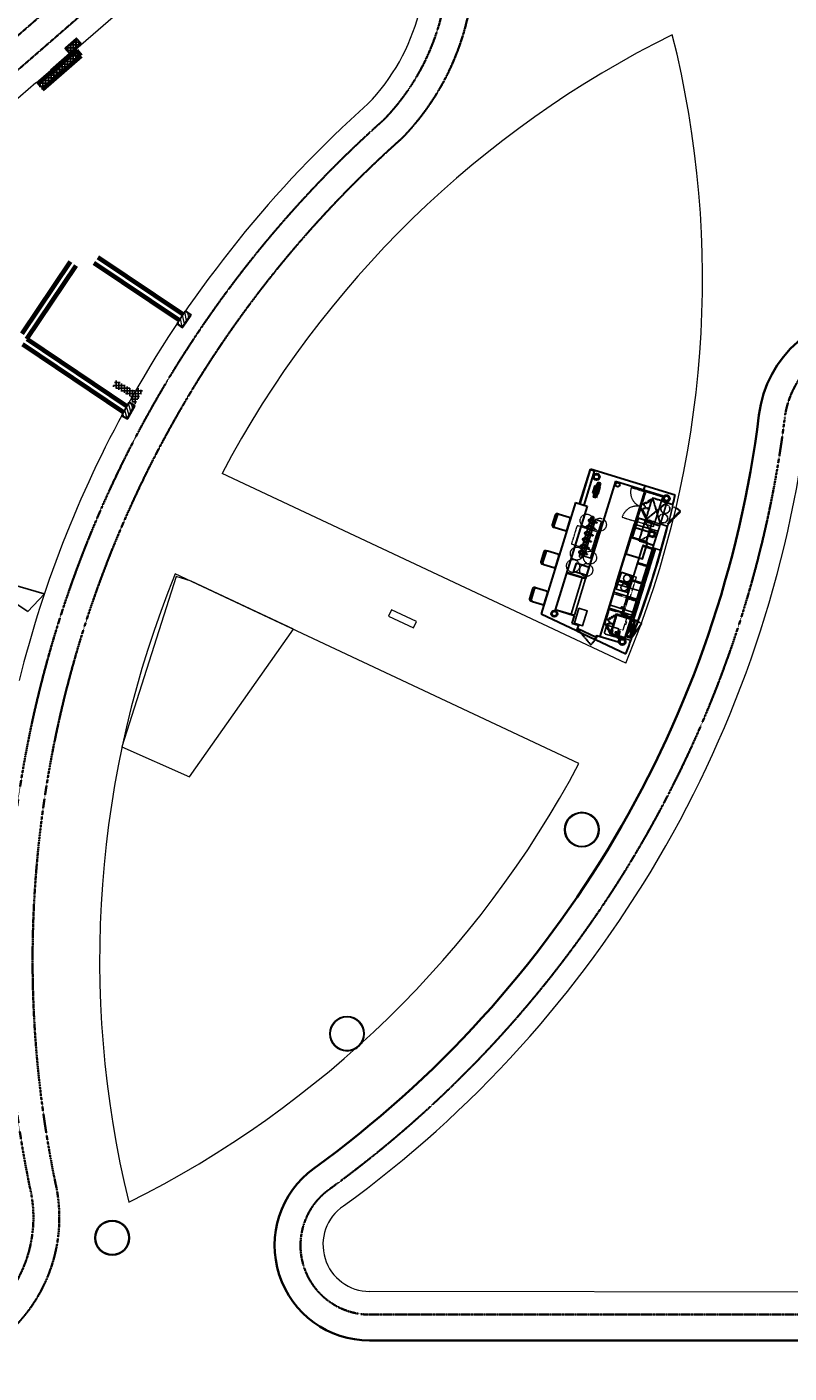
# Model space of a CAD drawing. Header units: millimetres. Extents: x 98667 to 994031, y -2704 to 533009.
# Tile 42 of 256: x 406467 to 428511, y 164657 to 203594. Entities that reach past the tile are written whole.
import ezdxf

# ---------------------------------------------------------------- set-up
doc = ezdxf.new("R2010")
doc.units = ezdxf.units.MM
doc.linetypes.add('DASHEDX2', pattern=[38.1, 25.4, -12.7])
doc.linetypes.add('HIDDEN', pattern=[0.375, 0.25, -0.125])
doc.layers.get('Defpoints').update_dxf_attribs({"color": 251})
for name, color, linetype, lineweight in [('00_FB_EQUI_equipo', 1, 'Continuous', 5), ('0_F&B AREA', 3, 'Continuous', 0), ('A-FLOR-BELW', 2, 'DASHEDX2', 25), ('A-FLOR-LEVL', 1, 'Continuous', 15), ('A-FLOR-PATT', 5, 'Continuous', 15), ('A-WALL-FNSH', 1, 'Continuous', 15), ('A-WALL-FULL', 6, 'Continuous', 70), ('A-WALL-PATT', 5, 'Continuous', 15), ('Naren-furn', 1, 'Continuous', 30), ('ND_08_FURNITURE DINING HT', 1, 'Continuous', 15), ('TDS - Facia line', 1, 'Continuous', 35)]:
    doc.layers.add(name, color=color, linetype=linetype, lineweight=lineweight)
for name, color, linetype in [('A-COL ENCLOUSER INNER', 1, 'Continuous'), ('A-COL ENCLOUSER OUTER', 6, 'Continuous'), ('A-wall', 2, 'Continuous'), ('A-WALL-PATT-50', 5, 'Continuous'), ('Carpentry', 2, 'Continuous'), ('new area line', 10, 'Continuous'), ('New-Design-Equipment', 1, 'Continuous'), ('STAIRCASE-7$0$A-WALL-HATCH', 253, 'Continuous'), ('Z-AT_Dims', 1, 'Continuous')]:
    doc.layers.add(name, color=color, linetype=linetype)
doc.styles.add('SSP_Note', font='romans.shx', dxfattribs={"width": 0.8})
doc.dimstyles.new('SSP_Dims', dxfattribs={"dimscale": 50, "dimtxt": 2.2, "dimasz": 1.5, "dimexe": 0.9, "dimexo": 2, "dimgap": 1, "dimtad": 1, "dimdec": 0, "dimzin": 1, "dimdsep": 46, "dimtxsty": 'SSP_Note', "dimblk": 'ARCHTICK', "dimcen": 2, "dimdle": 0.9, "dimclrd": 256, "dimclre": 256, "dimclrt": 256, "dimadec": 0, "dimazin": 0, "dimtfac": 1, "dimtdec": 0, "dimtix": 1, "dimtmove": 1, "dimatfit": 3, "dimldrblk": 'DOT', "dimfxl": 1, "dimtolj": 1, "dimtzin": 0, "dimlwd": -1, "dimlwe": -1, "dimarcsym": 0})

# ---------------------------------------------------------------- blocks, each defined once
blk = doc.blocks.new('Pasta-Prep-table')
at = {"layer": 'New-Design-Equipment', "lineweight": -3}
for p, q in [((0, -710), (0, 1)), ((1805, 1), (0, 1)), ((1805, 1), (1805, -710)), ((1805, -710), (0, -710))]:
    blk.add_line(p, q, dxfattribs=at)
blk = doc.blocks.new('7 tappars singel planX')
at = {"layer": 'New-Design-Equipment'}
blk.add_line((-405, 37), (-406, 49), dxfattribs=at)
at = {"layer": 'New-Design-Equipment', "flags": 128}
for points in [[(-364, 258), (-366, 149), (-435, 149), (-438, 258, -0.414214), (-401, 295, -0.414214), (-364, 258)], [(-392, 149), (-392, 149), (-392, 149), (-366, 149, -0.414214), (-392, 123), (-392, 123), (-401, 123), (-410, 123), (-410, 123, -0.414214), (-436, 149), (-410, 149), (-410, 149), (-410, 149), (-401, 149)]]:
    blk.add_lwpolyline(points, format="xyb", close=True, dxfattribs=at)
for points in [[(-413, 68), (-410, 71), (-390, 71), (-387, 68), (-387, 48), (-390, 45), (-410, 45), (-413, 48)], [(-408, 120), (-410, 123), (-390, 123), (-392, 120)]]:
    blk.add_lwpolyline(points, close=True, dxfattribs=at)
blk.add_lwpolyline([(-405, 49), (-405, 60), (-405, 60), (-405, 120), (-395, 120), (-395, 60), (-395, 60), (-395, 49)], dxfattribs=at)
blk.add_lwpolyline([(-394, 49), (-395, 37, -0.272953), (-398, 32, -0.272953), (-403, 33, -0.272953), (-405, 37)], format="xyb", dxfattribs=at)
at = {"layer": 'New-Design-Equipment'}
for centre, radius in [((-401, 203), 67.5), ((-400, 58), 11.5)]:
    blk.add_circle(centre, radius, dxfattribs=at)
at = {"layer": 'New-Design-Equipment', "linetype": 'Continuous'}
blk.add_circle((-401, 203), 32, dxfattribs=at)
blk.add_arc((-401, 203), 67.5, 238.744, 301.256, dxfattribs=at)
blk = doc.blocks.new('Beer Taps')
at = {"layer": 'New-Design-Equipment'}
for p, q in [((-0.7, 0.077), (0.461, 0.077)), ((-0.7, -0.003), (0.469, -0.003))]:
    blk.add_line(p, q, dxfattribs=at)
at = {"layer": 'New-Design-Equipment', "flags": 128}
for points in [[(-0.12, 0.32), (-0.676, 0.32), (-0.676, 0.13), (-0.12, 0.13)], [(-0.12, 0.32), (0.437, 0.32), (0.437, 0.13), (-0.12, 0.13)]]:
    blk.add_lwpolyline(points, dxfattribs=at)
at = {"layer": 'New-Design-Equipment'}
for centre, start, end in [((-0.7, 0.037), 90, 270), ((0.461, 0.037), 270, 90)]:
    blk.add_arc(centre, 0.04, start, end, dxfattribs=at)
at = {"layer": 'New-Design-Equipment', "yscale": 0.0009999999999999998, "rotation": 180}
for p, xscale, zscale in [((-0.199, 0.24), -0.0009999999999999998, 0.001), ((-0.009, 0.24), -0.0009999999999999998, 0.001), ((0.186, 0.24), -0.0009999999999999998, 0.001), ((-0.426, 0.24), 0.0009999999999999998, 0.0009999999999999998), ((-0.231, 0.24), 0.0009999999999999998, 0.0009999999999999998), ((-0.041, 0.24), 0.0009999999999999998, 0.0009999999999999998)]:
    blk.add_blockref('7 tappars singel planX', p, dxfattribs=dict(at, xscale=xscale, zscale=zscale))
blk = doc.blocks.new('Till-Rit')
at = {"layer": 'Naren-furn'}
for p, q in [((-220, 91), (-110, 112)), ((-220, 17), (-220, 91)), ((219, 91), (-220, 91)), ((219, 66), (-220, 66)), ((219, 17), (-220, 17)), ((-203, 20), (-203, 60)), ((-203, 60), (202, 60)), ((202, 20), (-203, 20)), ((-203, 17), (219, 17)), ((-110, 112), (-110, 148)), ((-110, 148), (-110, 112)), ((-110, 148), (110, 148)), ((110, 112), (-110, 112)), ((-110, 0), (-110, 17)), ((-110, 17), (-110, 1)), ((110, 0), (-110, 0)), ((-31, 112), (-31, 148)), ((30, 148), (30, 112)), ((110, 148), (110, 112)), ((219, 91), (110, 112)), ((110, 17), (110, 0)), ((202, 60), (202, 20)), ((219, 17), (219, 91))]:
    blk.add_line(p, q, dxfattribs=at)
blk = doc.blocks.new('A$Cdd7ee5a3')
at = {"layer": 'Carpentry', "color": 3, "linetype": 'Continuous'}
for p, q in [((-80, 0), (-80, -50)), ((-62, 0), (-80, 0)), ((-62, 0), (-62, -50)), ((0, 0), (-50, 0)), ((-50, 0), (-50, -50)), ((0, -50), (0, 0)), ((-62, -50), (-80, -50)), ((-50, -12), (-62, -12)), ((-50, -38), (-62, -38)), ((-50, -50), (0, -50))]:
    blk.add_line(p, q, dxfattribs=at)
blk = doc.blocks.new('Blender')
at = {"layer": 'New-Design-Equipment', "ltscale": 1000}
for p, q in [((-325, -230), (-325, -10)), ((-190, -10), (-325, -10)), ((-190, -230), (-325, -230))]:
    blk.add_line(p, q, dxfattribs=at)
at = {"layer": 'New-Design-Equipment'}
for p, q in [((-190, -26), (-190, -10)), ((-190, -230), (-190, -220))]:
    blk.add_line(p, q, dxfattribs=at)
at = {"layer": 'New-Design-Equipment', "ltscale": 1000}
blk.add_lwpolyline([(0, 0), (0, -240), (-340, -240), (-340, 0)], close=True, dxfattribs=at)
at = {"layer": 'New-Design-Equipment'}
blk.add_circle((-207, -123), 98.5, dxfattribs=at)
blk = doc.blocks.new('$1$A$C75321652')
at = {"layer": 'New-Design-Equipment', "color": 251, "linetype": 'HIDDEN', "lineweight": 5, "ltscale": 4}
for p, q in [((0, 1443), (406, 1443)), ((448, 1443), (406, 1443)), ((406, 1443), (406, 543)), ((448, 543), (448, 1443)), ((941, 1443), (448, 1443)), ((941, 1443), (941, 543)), ((0, 543), (406, 543)), ((941, 543), (406, 543))]:
    blk.add_line(p, q, dxfattribs=at)
for centre, start, end in [((444, 1435), 178.9567, 265.1755), ((444, 551), 94.8245, 181.0433)]:
    blk.add_arc(centre, 443, start, end, dxfattribs=at)
blk = doc.blocks.new('Ice-machine1')
at = {"layer": 'New-Design-Equipment', "color": 251, "linetype": 'HIDDEN', "lineweight": 5, "ltscale": 3}
blk.add_lwpolyline([(175, 0), (600, 0), (600, 450), (175, 450)], close=True, dxfattribs=at)
blk = doc.blocks.new('glass-washer')
at = {"layer": 'New-Design-Equipment', "color": 251, "linetype": 'HIDDEN', "lineweight": 5, "ltscale": 3}
for p, q in [((-156, -85), (304, -85)), ((-156, -650), (-156, -85)), ((24, -55), (124, -55)), ((24, -85), (24, -55)), ((124, -55), (124, -85)), ((304, -85), (304, -650)), ((304, -626), (-156, -626)), ((-156, -650), (304, -650))]:
    blk.add_line(p, q, dxfattribs=at)
blk = doc.blocks.new('_ArchTick')
at = {"color": 0, "const_width": 0.15}
blk.add_lwpolyline([(-0.5, -0.5), (0.5, 0.5)], dxfattribs=at)
blk = doc.blocks.new('*D104')
at = {"layer": 'Defpoints', "color": 0, "transparency": 16777216}
for p in [(-931, 1366), (-231, 1471), (-231, 1366)]:
    blk.add_point(p, dxfattribs=at)
at = {"layer": 'new area line', "transparency": 16777216}
blk.add_line((-949, 1471), (-213, 1471), dxfattribs=at)
at = {"layer": 'new area line', "color": 252, "transparency": 16777216}
for p, q in [((-931, 1386), (-931, 1489)), ((-231, 1386), (-231, 1489))]:
    blk.add_line(p, q, dxfattribs=at)
at = {"layer": 'new area line', "transparency": 16777216, "xscale": 20, "yscale": 20, "zscale": 20, "rotation": 180}
blk.add_blockref('_ArchTick', (-931, 1471), dxfattribs=at)
at = {"layer": 'new area line', "transparency": 16777216, "xscale": 20, "yscale": 20, "zscale": 20}
blk.add_blockref('_ArchTick', (-231, 1471), dxfattribs=at)
at = {"layer": 'new area line', "transparency": 16777216, "insert": (-581, 1509), "char_height": 36, "attachment_point": 5, "style": 'SSP_Note'}
blk.add_mtext('\\A1;700', dxfattribs=at)
blk = doc.blocks.new('_Dot')
at = {"color": 0, "linetype": 'ByBlock', "lineweight": -2}
blk.add_line((-0.5, 0), (-1, 0), dxfattribs=at)
at = {"color": 0, "linetype": 'ByBlock', "const_width": 0.5}
blk.add_lwpolyline([(-0.25, 0, 1), (0.25, 0, 1)], format="xyb", close=True, dxfattribs=at)
blk = doc.blocks.new('A$C722af97f')
at = {"layer": 'New-Design-Equipment'}
for p, q in [((124, 83, 0), (124, 273, 0)), ((159, 308, 0), (451, 308, 0)), ((451, 48, 0), (159, 48, 0)), ((414, 162, 0), (414, 194, 0)), ((415, 162, 0), (415, 194, 0)), ((415, 162, 0), (415, 194, 0)), ((425, 196, 0), (422, 196, 0)), ((422, 166, 0), (422, 196, 0)), ((477, 196, 0), (425, 196, 0)), ((425, 171, 0), (425, 196, 0)), ((439, 79, 0), (437, 79, 0)), ((438, 82, 0), (440, 82, 0)), ((524, 64, 0), (446, 78, 0)), ((447, 81, 0), (524, 67, 0)), ((447, 81, 0), (447, 80, 0)), ((502, 196, 0), (477, 196, 0)), ((477, 196, 0), (477, 173, 0)), ((481, 160, 0), (496, 160, 0)), ((486, 202, 0), (486, 275, 0)), ((486, 154, 0), (486, 82, 0)), ((546, 254, 0), (495, 254, 0)), ((495, 203, 0), (495, 254, 0)), ((495, 102, 0), (495, 153, 0)), ((495, 102, 0), (546, 102, 0)), ((496, 160, 0), (500, 160, 0)), ((500, 160, 0), (501, 160, 0)), ((501, 160, 0), (501, 160, 0)), ((501, 160, 0), (501, 160, 0)), ((510, 196, 0), (502, 196, 0)), ((502, 171, 0), (502, 196, 0)), ((510, 171, 0), (502, 171, 0)), ((511, 159, 0), (504, 160, 0)), ((506, 196, 0), (511, 197, 0)), ((526, 203, 0), (508, 203, 0)), ((508, 153, 0), (526, 153, 0)), ((510, 196, 0), (510, 173, 0)), ((510, 170, 0), (510, 173, 0)), ((538, 203, 0), (526, 203, 0)), ((526, 153, 0), (538, 153, 0)), ((538, 153, 0), (538, 203, 0)), ((546, 254, 0), (546, 102, 0))]:
    blk.add_line(p, q, dxfattribs=at)
at = {"layer": 'New-Design-Equipment', "elevation": 0, "flags": 128}
for points in [[(414, 194), (414, 194), (415, 194)], [(415, 162), (414, 162), (414, 162)], [(419, 196), (445, 198), (471, 201), (495, 203)], [(495, 153), (471, 156), (445, 158), (419, 160)], [(446, 78), (446, 78), (446, 78), (445, 78), (445, 78), (444, 78), (444, 78), (444, 78), (443, 78), (443, 78), (442, 78), (442, 78), (442, 78), (441, 78), (441, 78), (441, 79), (440, 79), (440, 79), (439, 79), (439, 79), (439, 79)], [(440, 82), (440, 82), (440, 82), (441, 82), (441, 82), (441, 82), (442, 82), (442, 81), (442, 81), (443, 81), (443, 81), (444, 81), (444, 81), (444, 81), (445, 81), (445, 81), (446, 81), (446, 81), (446, 81), (447, 81), (447, 81)], [(446, 78), (446, 78), (446, 78), (447, 78), (447, 78), (447, 79), (447, 79)], [(447, 79), (447, 79), (447, 80), (447, 80), (447, 80), (447, 81), (447, 81)], [(479, 162), (480, 161), (480, 161), (481, 160), (481, 160)], [(492, 196), (492, 196), (493, 197), (494, 197), (495, 197), (495, 197), (496, 197), (497, 197), (498, 197), (499, 197), (499, 197), (500, 197), (501, 197), (502, 197), (503, 197), (503, 196), (504, 196)], [(517, 178), (517, 177), (517, 177), (517, 176), (517, 175), (517, 174), (517, 174), (516, 173), (516, 172), (516, 172), (516, 171), (515, 170), (515, 170), (515, 169), (514, 168), (514, 168), (514, 167), (513, 166), (513, 166), (512, 165), (512, 165), (511, 164), (510, 164), (510, 163), (509, 163), (509, 162), (508, 162), (507, 161), (507, 161), (506, 161), (505, 160), (504, 160), (504, 160), (503, 160), (502, 159), (501, 159), (501, 159), (500, 159), (499, 159), (498, 159), (498, 159), (497, 159), (496, 159), (495, 159), (494, 159), (494, 160), (493, 160), (492, 160)], [(501, 160), (504, 162), (507, 164), (509, 167), (510, 170)], [(510, 193), (511, 192), (511, 192), (512, 191), (512, 191), (513, 190), (513, 189), (514, 189), (514, 188), (515, 188), (515, 187), (515, 186), (516, 186), (516, 185), (516, 184), (516, 184), (516, 183), (517, 182), (517, 181), (517, 181), (517, 180), (517, 179), (517, 178), (517, 178)]]:
    blk.add_lwpolyline(points, dxfattribs=at)
at = {"layer": 'New-Design-Equipment'}
blk.add_circle((305, 178, 0), 38.6, dxfattribs=at)
for centre, radius, start, end in [((159, 273, 0), 34.9, 90, 180), ((159, 83, 0), 34.9, 180, 270), ((451, 273, 0), 34.9, 2.0452, 90), ((451, 83, 0), 34.9, 270, 340.0853), ((451, 83, 0), 34.9, 345.3846, 357.9548), ((533, 64, 0), 27, 173.1201, 350), ((533, 64, 0), 27, 350, 166.8799), ((533, 64, 0), 15.9, 350, 163.8529), ((533, 64, 0), 15.9, 176.1471, 350), ((533, 64, 0), 9.53, 350, 170), ((533, 64, 0), 9.53, 170, 350)]:
    blk.add_arc(centre, radius, start, end, dxfattribs=at)
at = {"layer": 'New-Design-Equipment', "extrusion": (-4.55815e-10, -3.95757e-10, -1)}
for centre, major_axis, ratio, start_param, end_param in [((438, 81, 0), (-0.28, -1.56), 0.707107, 5.497787, 7.853982), ((438, 81, 0), (0.28, 1.56), 0.707107, 4.712389, 7.068583), ((439, 80, 0), (-0.28, -1.56), 0.656803, 1.570796, 3.665191), ((439, 80, 0), (0.28, 1.56), 0.656803, 2.617994, 4.712389)]:
    blk.add_ellipse(centre, major_axis=major_axis, ratio=ratio, start_param=start_param, end_param=end_param, dxfattribs=at)
at = {"layer": 'New-Design-Equipment'}
for points, knots in [([(415, 194, 0), (415, 194, 0), (415, 194, 0), (415, 195, 0), (415, 195, 0), (415, 195, 0), (415, 195, 0), (416, 195, 0), (416, 195, 0), (416, 195, 0), (416, 195, 0), (416, 195, 0), (416, 195, 0), (416, 195, 0), (416, 195, 0), (417, 195, 0), (417, 196, 0), (417, 196, 0), (418, 196, 0), (418, 196, 0)], [0, 0, 0, 0, 0.142857, 0.214286, 0.285714, 0.321429, 0.357143, 0.392857, 0.428571, 0.464286, 0.5, 0.535714, 0.571429, 0.607143, 0.642857, 0.714286, 0.785714, 0.857143, 1, 1, 1, 1]), ([(418, 160, 0), (418, 160, 0), (417, 160, 0), (417, 161, 0), (417, 161, 0), (416, 161, 0), (416, 161, 0), (416, 161, 0), (416, 161, 0), (416, 161, 0), (416, 161, 0), (416, 161, 0), (416, 161, 0), (415, 161, 0), (415, 161, 0), (415, 161, 0), (415, 162, 0), (415, 162, 0), (415, 162, 0), (415, 162, 0), (415, 162, 0)], [0, 0, 0, 0, 0.142857, 0.214286, 0.285714, 0.357143, 0.392857, 0.428571, 0.464286, 0.5, 0.535714, 0.571429, 0.607143, 0.642857, 0.678571, 0.714286, 0.75, 0.785714, 0.857143, 1, 1, 1, 1]), ([(425, 171, 0), (424, 171, 0), (424, 171, 0), (424, 171, 0), (424, 171, 0), (424, 171, 0), (424, 171, 0), (423, 170, 0), (423, 170, 0), (423, 170, 0), (423, 170, 0), (423, 170, 0), (423, 169, 0), (423, 169, 0), (423, 169, 0), (423, 169, 0), (422, 168, 0), (422, 168, 0), (422, 167, 0), (422, 166, 0), (422, 166, 0), (422, 166, 0)], [0, 0, 0, 0, 0.03125, 0.0625, 0.09375, 0.125, 0.15625, 0.1875, 0.21875, 0.242188, 0.265625, 0.3125, 0.34375, 0.375, 0.40625, 0.4375, 0.5, 0.625, 0.75, 0.875, 1, 1, 1, 1]), ([(477, 173, 0), (474, 172, 0), (469, 171, 0), (462, 171, 0), (456, 170, 0), (451, 170, 0), (441, 170, 0), (432, 170, 0), (425, 171, 0)], [0, 0, 0, 0, 0.2, 0.3, 0.4, 0.5, 0.6, 1, 1, 1, 1])]:
    blk.add_open_spline(points, degree=3, knots=knots, dxfattribs=at)
for points in [[(418, 196, 0), (418, 196, 0), (418, 196, 0), (419, 196, 0), (419, 196, 0)], [(419, 160, 0), (419, 160, 0), (418, 160, 0), (418, 160, 0), (418, 160, 0)], [(422, 166, 0), (422, 165, 0), (422, 163, 0), (423, 162, 0), (424, 161, 0)], [(434, 164, 0), (434, 164, 0), (432, 164, 0), (431, 163, 0), (429, 163, 0), (427, 162, 0), (425, 162, 0), (424, 161, 0), (424, 161, 0)], [(424, 161, 0), (424, 161, 0), (424, 162, 0), (424, 162, 0)], [(467, 164, 0), (462, 164, 0), (451, 164, 0), (440, 164, 0), (434, 164, 0)], [(481, 160, 0), (480, 160, 0), (478, 161, 0), (473, 163, 0), (469, 163, 0), (467, 164, 0)], [(502, 171, 0), (499, 171, 0), (494, 171, 0), (486, 172, 0), (480, 172, 0), (477, 173, 0)], [(495, 203, 0), (497, 203, 0), (501, 203, 0), (506, 203, 0), (508, 203, 0)], [(508, 153, 0), (506, 153, 0), (501, 153, 0), (497, 153, 0), (495, 153, 0)], [(502, 171, 0), (502, 170, 0), (501, 168, 0), (500, 165, 0), (499, 163, 0), (498, 161, 0), (497, 160, 0), (496, 160, 0)], [(510, 171, 0), (509, 169, 0), (508, 166, 0), (504, 162, 0), (501, 161, 0), (500, 160, 0)], [(510, 170, 0), (510, 171, 0), (510, 172, 0), (510, 174, 0), (510, 175, 0)], [(510, 175, 0), (510, 174, 0), (510, 173, 0), (510, 172, 0), (510, 171, 0)]]:
    blk.add_open_spline(points, degree=3, dxfattribs=at)
blk = doc.blocks.new('FB_MOB_BK_tab mesa comunitaria1')
at = {"layer": 'Naren-furn'}
blk.add_lwpolyline([(-0.15, 0.4), (0.15, 0.4, -0.414214), (0.2, 0.35), (0.2, 0.05, -0.414214), (0.15, 0), (-0.15, 0, -0.414214), (-0.2, 0.05), (-0.2, 0.35, -0.414214), (-0.15, 0.4)], format="xyb", close=True, dxfattribs=at)
blk.add_lwpolyline([(0.15, 0.4), (0.202, 0.4, -0.414214), (0.252, 0.35), (0.252, 0.05, -0.427361), (0.2, 0), (0.15, 0)], format="xyb", dxfattribs=at)
blk = doc.blocks.new('A$C2327d494')
at = {"layer": 'Carpentry', "color": 2, "ltscale": 3}
for p, q in [((-390.2, 4793), (-390.2, 4143)), ((-390.2, 4143), (-231.3, 4143))]:
    blk.add_line(p, q, dxfattribs=at)
at = {"layer": 'Carpentry', "linetype": 'Continuous', "ltscale": 3}
blk.add_line((-390.2, 4793), (-390.2, 4143), dxfattribs=at)
at = {"layer": 'Carpentry', "linetype": 'Continuous'}
for p, q in [((-231.3, 4161), (-231.3, 4793)), ((-58.3, 4718.4), (-40.4, 4719.5)), ((-231.3, 4161), (-231.3, 3425)), ((-28.6, 4219.3), (-10.6, 4220.3)), ((0.4, 3425), (-231.3, 3425)), ((-181.3, 2900), (-181.3, 3375)), ((-169.3, 3375), (-169.3, 2900)), ((-181.3, 2375), (-181.3, 2850)), ((-169.3, 2850), (-169.3, 2375)), ((-181.3, 1850), (-181.3, 2325)), ((-169.3, 2325), (-169.3, 1850)), ((-181.3, 1325), (-181.3, 1800)), ((-169.3, 1800), (-169.3, 1325)), ((-231.3, 1275), (-231.3, 675)), ((-231.3, 1275), (-12.8, 1275)), ((-231.3, 1257), (-13.8, 1257)), ((-213.3, 1257), (-213.3, 739)), ((-231.3, 739), (-45.6, 739)), ((-231.3, 675), (-50.1, 676.1)), ((-213.3, 757), (-44.4, 757))]:
    blk.add_line(p, q, dxfattribs=at)
at = {"layer": 'Carpentry', "linetype": 'HIDDEN', "ltscale": 3}
blk.add_line((-231.3, 4143), (-6.8, 4143), dxfattribs=at)
at = {"layer": 'Carpentry', "color": 1, "linetype": 'Continuous'}
for p, q in [((-231.3, 2815), (-231.3, 3035.1)), ((-231.3, 2205), (-231.3, 2765))]:
    blk.add_line(p, q, dxfattribs=at)
at = {"layer": 'Carpentry', "color": 1, "linetype": 'HIDDEN', "ltscale": 5}
for p, q in [((-61.6, 760), (91.8, 1233.6)), ((-44.5, 754.5), (108.8, 1227.7))]:
    blk.add_line(p, q, dxfattribs=at)
at = {"layer": 'Carpentry', "linetype": 'HIDDEN', "ltscale": 3}
for centre in [(-217.4, 4603.1), (-195.7, 4321.4)]:
    blk.add_circle(centre, 130, dxfattribs=at)
at = {"layer": 'Carpentry', "linetype": 'Continuous'}
for radius, start, end in [(28870.1, 2.72706, 4.01931), (28852.1, 357.03088, 2.72876), (28852.1, 356.0003, 356.99509), (28870.1, 356.0028, 357.03274), (28870.1, 355.84185, 356.0028)]:
    blk.add_arc((-28844.2, 2769.4), radius, start, end, dxfattribs=at)
at = {"layer": 'Carpentry', "color": 1, "linetype": 'HIDDEN', "ltscale": 5}
blk.add_arc((-62.4, 757), 500.9, 70.01534, 84.43806, dxfattribs=at)
at = {"layer": 'Naren-furn'}
for p, q in [((-2631.3, 4015), (-2631.3, 5068)), ((-65.8, 5068), (-2631.3, 5068)), ((-2631.3, 4015), (-2631.3, 5068)), ((-2506.3, 5068), (-2506.3, 4015)), ((-981.3, 5068), (-981.3, 4944)), ((-2619.3, 4015), (-2619.3, 5056)), ((-2619.3, 5056), (-2506.3, 5056)), ((-1831.3, 4944), (-390.2, 4944)), ((-1831.3, 4944), (-1831.3, 2005)), ((-931.3, 524), (-931.3, 4944)), ((-390.2, 4944), (-390.2, 4793)), ((-648.3, 4468), (-666.3, 4468)), ((-231.3, 2900), (-231.3, 3375)), ((-151.3, 2900), (-151.3, 3375)), ((-231.3, 2375), (-231.3, 2850)), ((-151.3, 2375), (-151.3, 2850)), ((-1831.3, 2005), (-2406.3, 2005)), ((-231.3, 1850), (-231.3, 2325)), ((-151.3, 1850), (-151.3, 2325)), ((-231.3, 1325), (-231.3, 1800)), ((-151.3, 1325), (-151.3, 1800)), ((-243.3, 1275), (-243.3, 675)), ((-653.3, 975), (-671.3, 975)), ((-1627.8, 551.9), (-1631.3, 551.9)), ((-1631.3, 534.3), (-1630.3, 534.1)), ((-1620.8, 551), (-1630.4, 483.6)), ((-1630.4, 483.6), (-1044.2, 400.5)), ((-1627.8, 551.9), (-1630.3, 534.1)), ((-1624.3, 551.4), (-1627.8, 551.9)), ((-1626.8, 533.6), (-1624.3, 551.4)), ((-1624.3, 551.4), (-1620.8, 551)), ((-1623.3, 533.1), (-1620.8, 551)), ((-1620.8, 551), (-1034.7, 467.9)), ((-1056.8, 506.8), (-1061, 477.1)), ((-1031.3, 472.9), (-1061, 477.1)), ((-1031.3, 503.2), (-1056.8, 506.8)), ((-1044.2, 400.5), (-1034.7, 467.9)), ((-1038.3, 399.7), (-1031.3, 449.2)), ((-1038.3, 399.7), (-83, 264.3)), ((-1031.3, 524), (-1031.3, 449.2)), ((-1031.3, 524), (-390.2, 524)), ((-231.3, 675), (-390.2, 675)), ((-390.2, 675), (-390.2, 524))]:
    blk.add_line(p, q, dxfattribs=at)
at = {"layer": 'Naren-furn', "linetype": 'HIDDEN', "ltscale": 5}
for p, q in [((-390.2, 4793), (-666.3, 4793)), ((-666.3, 4143), (-666.3, 4793)), ((-390.2, 4793), (-666.3, 4793)), ((-666.3, 4143), (-231.3, 4793)), ((-666.3, 4793), (-231.3, 4143)), ((-671.3, 3493), (-671.3, 4093)), ((-671.3, 4093), (-248.3, 4093)), ((-458.5, 3874.8), (-671.3, 4093)), ((-390.2, 4143), (-666.3, 4143)), ((-671.3, 3493), (-458.5, 3711.2)), ((-236.3, 3493), (-671.3, 3493)), ((-531.3, 3414.2), (-531.3, 1290)), ((-531.3, 3410), (-231.3, 3410)), ((-531.3, 3390), (-231.3, 3390)), ((-531.3, 2885), (-231.3, 2885)), ((-531.3, 2865), (-231.3, 2865)), ((-531.3, 2360), (-231.3, 2360)), ((-531.3, 2340), (-231.3, 2340)), ((-531.3, 1835), (-231.3, 1835)), ((-531.3, 1815), (-231.3, 1815)), ((-231.3, 1310), (-531.3, 1310)), ((-231.3, 1290), (-531.3, 1290))]:
    blk.add_line(p, q, dxfattribs=at)
at = {"layer": 'Naren-furn', "color": 2}
blk.add_line((-390.2, 4793), (-45.1, 4793), dxfattribs=at)
at = {"layer": 'Naren-furn', "color": 3, "linetype": 'Continuous', "ltscale": 5}
for p, q in [((-2756.3, 4015), (-2756.3, 643.4)), ((-2756.3, 4015), (-2406.3, 4015)), ((-2406.3, 4015), (-2406.3, 875)), ((-1831.3, 875), (-2406.3, 875)), ((-1831.3, 875), (-1831.3, 652.5)), ((-2756.3, 643.4), (-1638.3, 484.6)), ((-1831.3, 652.5), (-1631.3, 652.5)), ((-1631.3, 534.3), (-1638.3, 484.6)), ((-1631.3, 652.5), (-1631.3, 534.3))]:
    blk.add_line(p, q, dxfattribs=at)
at = {"layer": 'Naren-furn', "color": 1, "linetype": 'HIDDEN'}
blk.add_line((-10.6, 4220.3), (-26.5, 4228.8), dxfattribs=at)
at = {"layer": 'Naren-furn', "linetype": 'HIDDEN', "ltscale": 2}
for p, q in [((-671.3, 675), (-671.3, 1275)), ((-231.3, 1275), (-671.3, 1275)), ((-653.3, 675), (-653.3, 1275)), ((-243.3, 1257), (-653.3, 1257)), ((-231.3, 675), (-671.3, 675)), ((-243.3, 693), (-653.3, 693))]:
    blk.add_line(p, q, dxfattribs=at)
at = {"layer": 'Naren-furn', "color": 1}
for p, q in [((-213.3, 1232), (-103.3, 1232)), ((-213.3, 782), (-103.3, 1232)), ((-213.3, 1232), (-103.3, 782)), ((-103.3, 1232), (-103.3, 782)), ((-213.3, 782), (-103.3, 782))]:
    blk.add_line(p, q, dxfattribs=at)
at = {"layer": 'Naren-furn', "linetype": 'HIDDEN', "ltscale": 3}
blk.add_line((-1623.3, 533.1), (-1124.2, 213.6), dxfattribs=at)
at = {"layer": 'Naren-furn', "linetype": 'HIDDEN', "ltscale": 5}
for points in [[(-857.3, 4536.1), (-653.1, 4755.8), (-666.3, 4768), (-870.5, 4548.3)], [(-857.3, 4400), (-653.1, 4180.3), (-666.3, 4168), (-870.5, 4387.8)], [(-458.5, 3874.8), (-298, 3874.8), (-298, 3711.2), (-458.5, 3711.2)]]:
    blk.add_lwpolyline(points, close=True, dxfattribs=at)
at = {"layer": 'Naren-furn', "elevation": 0}
for points in [[(-892.1, 4115.8), (-892.1, 3835.8), (-467.1, 3835.8), (-467.1, 4115.8)], [(-2223.2, 2339.8), (-2223.2, 2099.8), (-1823.2, 2099.8), (-1823.2, 2339.8)]]:
    blk.add_lwpolyline(points, close=True, dxfattribs=at)
at = {"layer": 'Naren-furn'}
for points in [[(-929, 3028.8), (-425, 3028.8), (-425, 3517.8), (-929, 3517.8)], [(-892.1, 3822.8), (-892.1, 3542.8), (-467.1, 3542.8), (-467.1, 3822.8)], [(-1057.5, 475.4), (-1040.6, 473), (-1041.2, 468.8), (-1058.1, 471.2)]]:
    blk.add_lwpolyline(points, close=True, dxfattribs=at)
at = {"layer": 'Naren-furn', "linetype": 'HIDDEN', "ltscale": 2}
for points in [[(-862.3, 1043), (-658.1, 1262.7), (-671.3, 1275), (-875.5, 1055.2)], [(-862.3, 907), (-658.1, 687.2), (-671.3, 675), (-875.5, 894.7)]]:
    blk.add_lwpolyline(points, close=True, dxfattribs=at)
at = {"layer": 'Naren-furn', "const_width": 5}
blk.add_lwpolyline([(-1295.8, 338.8), (-1282.3, 434.3), (-1323.7, 440.1), (-1310.1, 535.7)], dxfattribs=at)
at = {"layer": 'Naren-furn'}
for centre in [(-2396.7, 4905.5), (-276.3, 4905.5)]:
    blk.add_circle(centre, 95, dxfattribs=at)
at = {"layer": 'Naren-furn', "color": 5}
for centre, radius in [((-2396.7, 4905.5), 75), ((-2396.7, 4905.5), 70), ((-276.3, 4905.5), 75), ((-276.3, 4905.5), 70), ((-2396.7, 762.5), 75), ((-2396.7, 762.5), 70), ((-276.3, 562.5), 75), ((-276.3, 562.5), 70)]:
    blk.add_circle(centre, radius, dxfattribs=at)
at = {"layer": 'Naren-furn', "color": 1}
for centre, radius in [((-1742, 4868.1), 61.5), ((-2396.7, 762.5), 90), ((-276.3, 562.5), 95)]:
    blk.add_circle(centre, radius, dxfattribs=at)
at = {"layer": 'Naren-furn', "linetype": 'HIDDEN', "ltscale": 5}
blk.add_circle((-375.5, 3793), 67.6, dxfattribs=at)
at = {"layer": 'Naren-furn'}
for start, end in [(4.01931, 4.56662), (357.03274, 2.72706), (355.02197, 355.84185)]:
    blk.add_arc((-28844.2, 2769.4), 28870.1, start, end, dxfattribs=at)
at = {"layer": 'Naren-furn', "color": 1, "linetype": 'HIDDEN'}
for centre, radius, start, end in [((-10.6, 4220.3), 500, 61.91708, 93.4075), ((-25359.6, 18029), 28848, 331.42054, 332.41362), ((-25359.6, 18029), 28866, 331.42085, 332.41331)]:
    blk.add_arc(centre, radius, start, end, dxfattribs=at)
at = {"layer": 'Naren-furn', "linetype": 'HIDDEN', "ltscale": 2}
for centre, start, end in [((-666.3, 4768), 227.08888, 270), ((-666.3, 4168), 90, 132.91112), ((-671.3, 1275), 227.08888, 270), ((-671.3, 675), 90, 132.91112)]:
    blk.add_arc(centre, 300, start, end, dxfattribs=at)
at = {"layer": 'Naren-furn', "linetype": 'HIDDEN', "ltscale": 3}
blk.add_arc((-1732.6, 584.3), 712.5, 328.64753, 345.05608, dxfattribs=at)
at = {"layer": 'ND_08_FURNITURE DINING HT', "color": 251, "linetype": 'HIDDEN', "ltscale": 3, "elevation": 0}
blk.add_lwpolyline([(-943.5, 2466), (-943.5, 1866), (-435.5, 1866), (-435.5, 2466)], close=True, dxfattribs=at)
at = {"layer": 'New-Design-Equipment', "color": 251, "linetype": 'HIDDEN', "lineweight": 5, "ltscale": 4, "elevation": 0}
blk.add_lwpolyline([(-2508.8, 2828), (-2508.8, 3398), (-1908.8, 3398), (-1908.8, 2828)], close=True, dxfattribs=at)
at = {"layer": 'New-Design-Equipment', "elevation": 0}
for points in [[(-2406.3, 890), (-1926.3, 890), (-1926.3, 1990), (-2406.3, 1990)], [(-2406.3, 890), (-1826.3, 890), (-1826.3, 1990), (-2406.3, 1990)]]:
    blk.add_lwpolyline(points, dxfattribs=at)
at = {"layer": 'New-Design-Equipment'}
blk.add_lwpolyline([(-923.7, 1864.7), (-923.7, 1381.7), (-237.7, 1381.7), (-237.7, 1864.7)], close=True, dxfattribs=at)
at = {"layer": 'New-Design-Equipment', "color": 1, "ltscale": 3, "elevation": 0}
blk.add_lwpolyline([(-1761.3, 1120.6), (-1761.3, 670.6), (-1511.3, 670.6), (-1511.3, 1120.6)], close=True, dxfattribs=at)
at = {"layer": 'New-Design-Equipment', "color": 251, "linetype": 'HIDDEN', "lineweight": 5, "ltscale": 4}
for centre in [(-2294.1, 3610.4, 0), (-1894.1, 3610.4, 0), (-2284.7, 2615.5, 0), (-1884.7, 2615.5, 0), (-2284.7, 2240.5, 0), (-1884.7, 2240.5, 0)]:
    blk.add_circle(centre, 187.5, dxfattribs=at)
at = {"layer": 'Z-AT_Dims'}
blk.add_line((-1630.3, 534.1), (-1630.8, 530.4), dxfattribs=at)
blk.add_circle((-1627.3, 529.9), 3.5, dxfattribs=at)
at = {"layer": '00_FB_EQUI_equipo', "transparency": 33554539, "xscale": -1000, "yscale": 1000, "zscale": 1000, "rotation": 269.9999999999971}
blk.add_blockref('Beer Taps', (-2192.9, 3280.9, 0), dxfattribs=at)
at = {"layer": 'A-wall', "color": 3}
blk.add_blockref('$1$A$C75321652', (-1342.7, 3463.9, 0), dxfattribs=at)
at = {"layer": 'Carpentry', "linetype": 'Continuous', "xscale": -1}
for p in [(-231.3, 3425), (-231.3, 2900), (-231.3, 2375), (-231.3, 1850), (-231.3, 1325)]:
    blk.add_blockref('A$Cdd7ee5a3', p, dxfattribs=at)
at = {"layer": 'Naren-furn', "rotation": 89.9999999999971}
blk.add_blockref('Till-Rit', (-2211.1, 4541.4, 0), dxfattribs=at)
at = {"layer": 'Naren-furn', "lineweight": -3, "xscale": -1, "rotation": 89.9999999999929}
blk.add_blockref('Pasta-Prep-table', (-948.4, 3919, 0), dxfattribs=at)
at = {"layer": 'Naren-furn', "color": 0, "extrusion": (-4.55815e-10, -3.95757e-10, -1), "xscale": 1000, "yscale": 1000, "zscale": -1000, "rotation": 359.9389040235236}
for p in [(2955.9, 3149.2, 0), (2955.9, 2032.6, 0), (2955.9, 915.9, 0)]:
    blk.add_blockref('FB_MOB_BK_tab mesa comunitaria1', p, dxfattribs=at)
at = {"layer": 'Naren-furn'}
blk.add_blockref('A$C722af97f', (-969.3, 587.2, 0), dxfattribs=at)
at = {"layer": 'ND_08_FURNITURE DINING HT', "rotation": 269.9999999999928}
for name, p in [('Ice-machine1', (-927.9, 1991, 0)), ('glass-washer', (-277.9, 1191.9, 0))]:
    blk.add_blockref(name, p, dxfattribs=at)
at = {"layer": 'New-Design-Equipment', "xscale": -1, "rotation": 359.9999999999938}
for p in [(-895, 2479.3, 0), (-895, 2207, 0)]:
    blk.add_blockref('Blender', p, dxfattribs=at)
at = {"layer": 'new area line'}
dim = blk.add_linear_dim(base=(-231.3, 1470.8), p1=(-931.3, 1366.1), p2=(-231.3, 1366.1), dimstyle='SSP_Dims', override={"dimscale": 1, "dimtxt": 1.8, "dimasz": 1, "dimexo": 1, "dimrnd": 5, "dimclre": 252}, dxfattribs=at)
dim.commit()
dim.dimension.update_dxf_attribs({"geometry": '*D104', "text_midpoint": (-581.3, 1508.8)})

msp = doc.modelspace()

# ---------------------------------------------------------------- linework, layer by layer
at = {"layer": '0_F&B AREA', "color": 251}
for p, q in [((423787, 185189, 0), (412111, 190679, 0)), ((410788, 187694, 0), (409215, 182773, 0)), ((422433, 182288, 0), (410757, 187778, 0)), ((411218, 187561, 0), (410788, 187694, 0)), ((414176, 186170, 0), (411218, 187561, 0)), ((411166, 181900, 0), (414176, 186170, 0)), ((409215, 182773, 0), (411166, 181900, 0))]:
    msp.add_line(p, q, dxfattribs=at)
at = {"layer": '0_F&B AREA'}
msp.add_line((423787, 185189, 0), (412111, 190679, 0), dxfattribs=at)
at = {"layer": '0_F&B AREA', "color": 251}
for centre, radius, start, end in [((438245, 176888, 0), 29550, 116.3404, 152.1795), ((397082, 196307, 0), 28927, 337.3977, 14.1316), ((438203, 176605, 0), 29633, 157.8502, 193.679), ((396121, 196262, 0), 29793, 296.4916, 332.0283)]:
    msp.add_arc(centre, radius, start, end, dxfattribs=at)
at = {"layer": '0_F&B AREA'}
for centre, radius, start, end in [((438245, 176888, 0), 29550, 116.3404, 152.1795), ((397082, 196307, 0), 28927, 337.3977, 14.1316)]:
    msp.add_arc(centre, radius, start, end, dxfattribs=at)
at = {"layer": 'A-COL ENCLOUSER INNER', "color": 251}
for centre, radius in [((422518, 180377), 494), ((422518, 180377), 485), ((415725, 174473), 494), ((415725, 174473), 485), ((408933, 168568), 494), ((408933, 168568), 485)]:
    msp.add_circle(centre, radius, dxfattribs=at)
at = {"layer": 'A-COL ENCLOUSER OUTER', "color": 251}
for centre in [(422518, 180377), (415725, 174473), (408933, 168568)]:
    msp.add_circle(centre, 500, dxfattribs=at)
at = {"layer": 'A-FLOR-BELW', "color": 251, "linetype": 'ByBlock'}
for p, q in [((407888, 203259, 0), (407578, 202990, 0)), ((407894, 203251, 0), (407888, 203259, 0)), ((407902, 203258, 0), (407894, 203251, 0)), ((407903, 203272, 0), (407895, 203265, 0)), ((407895, 203265, 0), (408026, 203114, 0)), ((407908, 203250, 0), (407902, 203258, 0)), ((408034, 203121, 0), (407903, 203272, 0)), ((407563, 202976, 0), (407571, 202983, 0)), ((407694, 202825, 0), (407563, 202976, 0)), ((407571, 202983, 0), (407702, 202832, 0)), ((407585, 202982, 0), (407577, 202975, 0)), ((407577, 202975, 0), (407584, 202968, 0)), ((407578, 202990, 0), (407585, 202982, 0)), ((407584, 202968, 0), (407908, 203250, 0)), ((408026, 203114, 0), (407864, 202973, 0)), ((408026, 203114, 0), (408034, 203121, 0)), ((407702, 202832, 0), (407694, 202825, 0))]:
    msp.add_line(p, q, dxfattribs=at)
at = {"layer": 'A-FLOR-BELW', "color": 251, "linetype": 'ByBlock', "extrusion": (4.85442e-08, -3.25711e-08, 1)}
for p, q in [((410809, 195013, 0), (411048, 195370, 0)), ((411198, 195270, 0), (410958, 194913, 0)), ((410981, 194910, 0), (411209, 195251, 0)), ((411048, 195370, 0), (411054, 195379, 0)), ((411215, 195259, 0), (411048, 195370, 0)), ((411054, 195379, 0), (411220, 195267, 0)), ((411206, 195265, 0), (411198, 195270, 0)), ((411201, 195256, 0), (411206, 195265, 0)), ((411209, 195251, 0), (411201, 195256, 0)), ((411220, 195267, 0), (411215, 195259, 0)), ((410809, 195013, 0), (410803, 195005, 0)), ((410803, 195005, 0), (410969, 194894, 0)), ((410975, 194902, 0), (410809, 195013, 0)), ((410958, 194913, 0), (410967, 194908, 0)), ((410967, 194908, 0), (410972, 194916, 0)), ((410969, 194894, 0), (410975, 194902, 0)), ((410972, 194916, 0), (410981, 194910, 0))]:
    msp.add_line(p, q, dxfattribs=at)
at = {"layer": 'A-FLOR-BELW', "color": 251, "linetype": 'ByBlock', "extrusion": (-2.98612e-07, -6.02403e-07, 1)}
for p, q in [((409416, 192730, 0), (409420, 192739, 0)), ((409420, 192739, 0), (409596, 192643, 0)), ((409208, 192354, 0), (409203, 192345, 0)), ((409208, 192354, 0), (409416, 192730, 0)), ((409383, 192257, 0), (409208, 192354, 0)), ((409573, 192643, 0), (409366, 192267, 0)), ((409388, 192266, 0), (409586, 192625, 0)), ((409591, 192634, 0), (409416, 192730, 0)), ((409582, 192639, 0), (409573, 192643, 0)), ((409577, 192630, 0), (409582, 192639, 0)), ((409586, 192625, 0), (409577, 192630, 0)), ((409596, 192643, 0), (409591, 192634, 0)), ((409203, 192345, 0), (409378, 192248, 0)), ((409366, 192267, 0), (409375, 192262, 0)), ((409375, 192262, 0), (409379, 192271, 0)), ((409378, 192248, 0), (409383, 192257, 0)), ((409379, 192271, 0), (409388, 192266, 0))]:
    msp.add_line(p, q, dxfattribs=at)
at = {"layer": 'A-FLOR-LEVL', "color": 251, "linetype": 'ByBlock'}
for p, q in [((417009, 186733, 0), (416923, 186553, 0)), ((416923, 186553, 0), (417647, 186213, 0)), ((417733, 186393, 0), (417009, 186733, 0)), ((417647, 186213, 0), (417733, 186393, 0))]:
    msp.add_line(p, q, dxfattribs=at)
at = {"layer": 'A-FLOR-PATT', "color": 251}
for p, q in [((407883, 202950), (413906, 208186)), ((406722, 201978, 0), (403326, 199025, 0)), ((429447, 166999), (416381, 167019))]:
    msp.add_line(p, q, dxfattribs=at)
for centre, radius, start, end in [((412072, 205487), 5925, 315.9447, 14.5566), ((438416, 176603), 33183, 131.7281, 150.6155), ((437840, 176857), 32555, 150.4544, 166.0765), ((396179, 196280), 33102, 305.9717, 353.2818), ((416382, 168371), 1352, 124.166, 269.9277)]:
    msp.add_arc(centre, radius, start, end, dxfattribs=at)
at = {"layer": 'A-WALL-FNSH', "color": 251}
for p, q in [((407863, 202973, 0), (407146, 202346, 0)), ((407906, 202924, 0), (407864, 202973, 0))]:
    msp.add_line(p, q, dxfattribs=at)
at = {"layer": 'A-WALL-FULL', "color": 251, "linetype": 'ByBlock'}
for p, q in [((406776, 201939), (407896, 202913)), ((407896, 202913), (408028, 202762)), ((408028, 202762), (406908, 201788))]:
    msp.add_line(p, q, dxfattribs=at)
at = {"layer": 'A-WALL-FULL', "color": 251}
for p, q in [((406331, 194730), (407725, 196805)), ((406467, 194574), (407891, 196693)), ((410871, 195108), (408416, 196758)), ((410983, 195274), (408528, 196924)), ((406334, 194422), (409263, 192454)), ((406467, 194574), (409361, 192629))]:
    msp.add_line(p, q, dxfattribs=at)
at = {"layer": 'A-WALL-PATT', "color": 251, "linetype": 'Continuous'}
for p, q in [((407663, 202877, 0), (407663, 203037, 0)), ((407742, 202867, 0), (407742, 203106, 0)), ((407822, 202936, 0), (407822, 203175, 0)), ((407901, 203005, 0), (407901, 203244, 0)), ((407980, 203074, 0), (407980, 203167, 0)), ((407746, 202517), (407442, 202518)), ((407485, 202290), (407486, 202556)), ((407928, 202675), (407624, 202676)), ((407644, 202428), (407645, 202694)), ((407803, 202567), (407804, 202832)), ((407965, 202834), (407806, 202834)), ((407962, 202705), (407963, 202836)), ((407008, 201875), (407008, 202141)), ((407272, 202201), (407078, 202201)), ((407167, 202013), (407168, 202279)), ((407564, 202359), (407260, 202359)), ((407382, 202200), (407272, 202201)), ((407326, 202152), (407327, 202417)), ((407018, 201884), (406824, 201884)), ((406849, 201855), (406849, 202002)), ((407200, 202042), (406896, 202043))]:
    msp.add_line(p, q, dxfattribs=at)
at = {"layer": 'A-WALL-PATT', "color": 251, "linetype": 'Continuous', "extrusion": (4.85442e-08, -3.25711e-08, 1)}
for p, q in [((410958, 194913, 0), (410909, 195162, 0)), ((411021, 195006, 0), (410971, 195256, 0)), ((411083, 195099, 0), (411034, 195349, 0)), ((411146, 195192, 0), (411120, 195322, 0)), ((410865, 194976, 0), (410846, 195069, 0))]:
    msp.add_line(p, q, dxfattribs=at)
at = {"layer": 'A-WALL-PATT', "color": 251, "linetype": 'Continuous', "extrusion": (-2.98612e-07, -6.02403e-07, 1)}
for p, q in [((409267, 192321, 0), (409241, 192413, 0)), ((409365, 192267, 0), (409295, 192511, 0)), ((409420, 192365, 0), (409349, 192609, 0)), ((409474, 192463, 0), (409403, 192708, 0)), ((409528, 192561, 0), (409491, 192689, 0))]:
    msp.add_line(p, q, dxfattribs=at)
at = {"layer": 'A-WALL-PATT-50', "color": 251, "linetype": 'Continuous'}
for p, q in [((407887, 202993, 0), (407613, 202994, 0)), ((407796, 202914, 0), (407630, 202914, 0)), ((407645, 202897, 0), (407646, 203022, 0)), ((407978, 203072, 0), (407704, 203073, 0)), ((407725, 202852, 0), (407725, 203091, 0)), ((407994, 203151, 0), (407795, 203152, 0)), ((407804, 202921, 0), (407805, 203160, 0)), ((407883, 202636), (407884, 202901)), ((407884, 202990, 0), (407885, 203229, 0)), ((407925, 203231, 0), (407886, 203231, 0)), ((407963, 203059, 0), (407964, 203186, 0)), ((407405, 202221), (407406, 202486)), ((407746, 202517), (407442, 202518)), ((407485, 202290), (407486, 202556)), ((407837, 202596), (407533, 202597)), ((407565, 202359), (407565, 202625)), ((407928, 202675), (407624, 202676)), ((407644, 202428), (407645, 202694)), ((407705, 202835, 0), (407700, 202835, 0)), ((408019, 202754), (407715, 202755)), ((407724, 202497), (407724, 202763)), ((407803, 202567), (407804, 202832)), ((407965, 202834), (407806, 202834)), ((407962, 202705), (407963, 202836)), ((407291, 202121), (406987, 202122)), ((407008, 201875), (407008, 202141)), ((407272, 202201), (407078, 202201)), ((407087, 201944), (407088, 202210)), ((407167, 202013), (407168, 202279)), ((407203, 202280), (407169, 202280)), ((407473, 202280), (407203, 202280)), ((407246, 202082), (407247, 202230)), ((407247, 202230), (407247, 202348)), ((407564, 202359), (407260, 202359)), ((407382, 202200), (407272, 202201)), ((407326, 202152), (407327, 202417)), ((407655, 202438), (407351, 202439)), ((406770, 201933), (406770, 201933)), ((407109, 201963), (406805, 201964)), ((407018, 201884), (406824, 201884)), ((406849, 201855), (406849, 202002)), ((406927, 201805), (406893, 201805)), ((407200, 202042), (406896, 202043)), ((406928, 201806), (406929, 202071)), ((408968, 193187), (408968, 193221)), ((409306, 193226), (408970, 193227)), ((409165, 193305), (408998, 193306)), ((409447, 193146), (409039, 193147)), ((409047, 193143), (409048, 193372)), ((409127, 193098), (409127, 193327)), ((409206, 193053), (409206, 193282)), ((409285, 193008), (409286, 193237)), ((409364, 192963), (409365, 193192)), ((409444, 192918), (409444, 193147)), ((409681, 193145, 0), (409651, 193145, 0)), ((409681, 192833, 0), (409682, 193145, 0)), ((409587, 193066), (409180, 193067)), ((409561, 192987), (409321, 192988)), ((409517, 192908), (409461, 192908)), ((409679, 192828, 0), (409472, 192828, 0)), ((409634, 192749, 0), (409508, 192749, 0)), ((409724, 192907, 0), (409517, 192908, 0)), ((409522, 192741, 0), (409523, 192918, 0)), ((409523, 192919), (409523, 193102)), ((409768, 192986, 0), (409562, 192987, 0)), ((409602, 192696, 0), (409603, 193059, 0)), ((409813, 193066, 0), (409607, 193066, 0)), ((409761, 192974, 0), (409762, 193100, 0))]:
    msp.add_line(p, q, dxfattribs=at)
at = {"layer": 'STAIRCASE-7$0$A-WALL-HATCH', "color": 251}
for p, q in [((406970, 187197), (406041, 187463)), ((406971, 187197), (406497, 186684))]:
    msp.add_line(p, q, dxfattribs=at)
msp.add_arc((425305, 215490), 34402, 227.3333, 236.8593, dxfattribs=at)
msp.add_solid([(406497, 186684), (406497, 186684), (406498, 186684)], dxfattribs=at)
at = {"layer": 'TDS - Facia line', "color": 251, "linetype": 'HIDDEN'}
for p, q in [((412989, 209241), (391741, 190771)), ((413481, 208674), (391667, 189712)), ((416380, 166349), (436295, 166349))]:
    msp.add_line(p, q, dxfattribs=at)
at = {"layer": 'TDS - Facia line', "color": 251, "linetype": 'ByBlock'}
msp.add_line((416380, 165599), (435559, 165599), dxfattribs=at)
at = {"layer": 'TDS - Facia line', "color": 251, "linetype": 'HIDDEN'}
for centre, radius, start, end in [((412072, 205487), 7323, 315.5186, 14.5567), ((412072, 205487), 6573, 315.7322, 14.5566), ((438416, 176603), 32535, 131.6871, 191.8404), ((438416, 176603), 31785, 131.6408, 191.8404), ((431013, 191941), 2650, 90, 172.8814), ((396100, 196302), 32535, 305.9619, 352.8814), ((402904, 169157), 4500, 270, 11.8404), ((402904, 169157), 3750, 270, 11.8404), ((416380, 168349), 2000, 125.962, 270)]:
    msp.add_arc(centre, radius, start, end, dxfattribs=at)
at = {"layer": 'TDS - Facia line', "color": 251, "linetype": 'ByBlock'}
for centre, radius, start, end in [((431013, 191941), 3400, 89.9997, 172.8817), ((396100, 196301), 31785, 305.9615, 352.8817), ((416380, 168349), 2750, 125.9641, 269.9989)]:
    msp.add_arc(centre, radius, start, end, dxfattribs=at)

# ---------------------------------------------------------------- block references
at = {"layer": 'Naren-furn', "rotation": 342.8915194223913}
msp.add_blockref('A$C2327d494', (423787, 185189, 0), dxfattribs=at)

doc.saveas('drawing.dxf')
